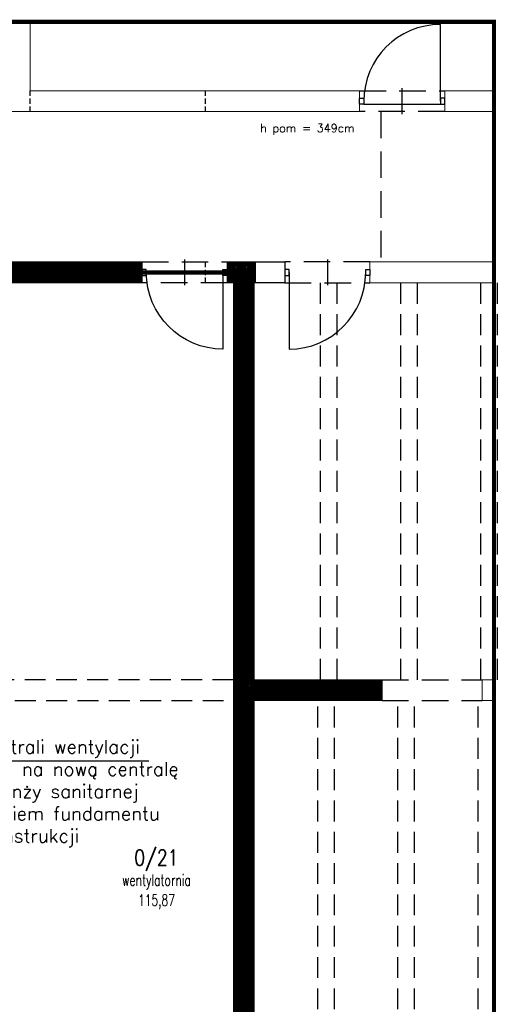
# Model space of a CAD drawing. Header units: inches. Extents: x 27484 to 71626, y -45113 to 39.
# Tile 32 of 256: x 34555 to 35127, y -40388 to -39209. Entities that reach past the tile are written whole.
import ezdxf
from ezdxf.enums import TextEntityAlignment as Align

# ---------------------------------------------------------------- set-up
doc = ezdxf.new("R2010")
doc.units = ezdxf.units.IN
doc.header["$LTSCALE"] = 50
doc.header["$MEASUREMENT"] = 0
for name, pattern in [('DASHED', [0.75, 0.5, -0.25]), ('DASHED2', [9.525, 6.35, -3.175]), ('HIDDEN', [0.375, 0.25, -0.125])]:
    doc.linetypes.add(name, pattern=pattern)
for name, color, linetype, lineweight in [('A-obwiednia proj.', 4, 'Continuous', 50), ('A-PRZERYW', 7, 'DASHED2', 18), ('A-SCIANY', 5, 'Continuous', 18), ('A-WID', 1, 'Continuous', 9), ('A-ść. istn.', 8, 'Continuous', 0), ('R-MET-DRZ', 7, 'Continuous', 15), ('WM-OPIS40', 2, 'Continuous', 25)]:
    doc.layers.add(name, color=color, linetype=linetype, lineweight=lineweight)
for name, color, linetype in [('A-podciagi', 3, 'DASHED'), ('A-rdzenie zelbetowe', 6, 'Continuous'), ('OPISY', 7, 'Continuous'), ('przebicia w scianach', 2, 'HIDDEN'), ('R-MET-POM-OPIS', 7, 'Continuous'), ('R-MET-POM-OPIS-NR', 2, 'Continuous'), ('R-MET-POM-OPIS-POM', 7, 'Continuous'), ('S-DRZ-', 7, 'Continuous'), ('S-DRZ-O', 7, 'Continuous'), ('S-DRZ-SKRZYD', 5, 'Continuous'), ('S-DRZ-WEGAR', 7, 'Continuous')]:
    doc.layers.add(name, color=color, linetype=linetype)
doc.styles.add('MET_POM', font='simplex.shx')
doc.styles.get("Standard").update_dxf_attribs({"font": 'romans.shx'})

# ---------------------------------------------------------------- blocks, each defined once
blk = doc.blocks.new('D90-L-DL')
at = {"layer": 'S-DRZ-'}
blk.add_arc((-45, 0), 90, 270, 0, dxfattribs=at)
at = {"layer": 'S-DRZ-O'}
blk.add_line((0, 15.1), (0, -15.1), dxfattribs=at)
at = {"layer": 'S-DRZ-SKRZYD'}
blk.add_line((-45, 0), (-45, -90), dxfattribs=at)
at = {"layer": 'S-DRZ-WEGAR'}
for points in [[(-50, -3.5), (-45, -3.5), (-45, 3.5), (-50, 3.5)], [(45, 3.5), (50, 3.5), (50, -3.5), (45, -3.5)]]:
    blk.add_lwpolyline(points, close=True, dxfattribs=at)
blk = doc.blocks.new('MPOM0239')
at = {"layer": 'R-MET-POM-OPIS', "style": 'MET_POM', "width": 0.7}
for tag, p in [('POS', (0, -0.225)), ('ARE', (0, -0.49))]:
    blk.add_attdef(tag, text='', height=0.2, dxfattribs=at).set_placement(p, align=Align.CENTER)
at = {"layer": 'R-MET-POM-OPIS', "style": 'MET_POM', "width": 0.7, "flags": 1}
blk.add_attdef('UNI', (0.246, -0.49), '', height=0.2, dxfattribs=at)
at = {"layer": 'R-MET-POM-OPIS-NR', "style": 'MET_POM', "width": 0.8}
blk.add_attdef('NR', text='', height=0.2, dxfattribs=at).set_placement((-0.003, 0.269), align=Align.CENTER)
at = {"layer": 'R-MET-POM-OPIS-POM', "style": 'MET_POM', "width": 0.7}
blk.add_attdef('POM', text='', height=0.2, dxfattribs=at).set_placement((0, 0.022), align=Align.CENTER)

msp = doc.modelspace()

# ---------------------------------------------------------------- hatches: boundary and pattern name
at = {"layer": 'A-ść. istn.', "ltscale": 0.1}
h = msp.add_hatch(dxfattribs=at)
h.set_pattern_fill('ANSI31', color=256, scale=10)
h.paths.add_polyline_path([(34554.98246, -39499.09555), (34452.48246, -39499.09555), (34452.48246, -39511.59555), (34554.98246, -39511.59555)])
h.paths.add_polyline_path([(34554.98246, -39511.59555), (34452.48246, -39511.59555), (34452.48246, -39524.09555), (34554.98246, -39524.09555)])
h.paths.add_polyline_path([(34567.48246, -39511.59555), (34554.98246, -39511.59555), (34554.98246, -39524.09555), (34567.48246, -39524.09555)])
h.paths.add_polyline_path([(34567.48246, -39499.09555), (34554.98246, -39499.09555), (34554.98246, -39511.59555), (34567.48246, -39511.59555)])
h.paths.add_polyline_path([(34701.48246, -39499.09555), (34567.48246, -39499.09555), (34567.48246, -39511.59555), (34701.48246, -39511.59555), (34701.48246, -39508.02555)])
h.paths.add_polyline_path([(34701.48246, -39511.59555), (34567.48246, -39511.59555), (34567.48246, -39524.09555), (34701.48246, -39524.09555)])
h.paths.add_polyline_path([(34390.48246, -39499.09555), (34365.48246, -39499.09555), (34365.48246, -39511.59555), (34370.48246, -39511.59555, -0.1989123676), (34372.67916, -39506.29225, -0.6681786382), (34385.48246, -39511.59555), (34390.48246, -39511.59555)])
h.paths.add_polyline_path([(34390.48246, -39511.59555), (34385.48246, -39511.59555, -0.1989123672), (34383.28576, -39516.89885, -0.6681786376), (34370.48246, -39511.59555), (34365.48246, -39511.59555), (34365.48246, -39524.09555), (34390.48246, -39524.09555)])
h.paths.add_polyline_path([(34416.48246, -39511.59555), (34411.48246, -39511.59555, -0.1989123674), (34409.28576, -39516.89885, -0.6681786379), (34396.48246, -39511.59555), (34391.48246, -39511.59555), (34391.48246, -39524.09555), (34416.48246, -39524.09555)])
h.paths.add_polyline_path([(34416.48246, -39499.09555), (34391.48246, -39499.09555), (34391.48246, -39511.59555), (34396.48246, -39511.59555, -0.1989123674), (34398.67916, -39506.29225, -0.6681786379), (34411.48246, -39511.59555), (34416.48246, -39511.59555)])
h = msp.add_hatch(dxfattribs=at)
h.set_pattern_fill('ANSI31', color=256, scale=10)
h.paths.add_polyline_path([(34837.48246, -39499.09555), (34803.48246, -39499.09555), (34803.48246, -39511.59555), (34822.96815, -39511.59555), (34837.48246, -39511.59555)])
h = msp.add_hatch(dxfattribs=at)
h.set_pattern_fill('ANSI31', color=256, scale=10)
h.paths.add_polyline_path([(34988.98277, -39999.09555), (34835.98277, -39999.09555), (34835.98277, -39755.09555), (34822.96815, -39755.09555), (34822.96815, -40012.20524), (34988.98277, -40012.20524)])
h.paths.add_polyline_path([(34822.96815, -39755.09555), (34810.98277, -39755.09555), (34810.98277, -40012.20524), (34822.96815, -40012.20524)])
h.paths.add_polyline_path([(34822.96815, -39511.59555), (34803.48246, -39511.59555), (34803.48246, -39515.16555), (34803.48246, -39524.09555), (34810.98277, -39524.09555), (34810.98277, -39755.09555), (34822.96815, -39755.09555)])
h.paths.add_polyline_path([(34835.98277, -39524.09555), (34837.48246, -39524.09555), (34837.48246, -39511.59555), (34822.96815, -39511.59555), (34822.96815, -39755.09555), (34835.98277, -39755.09555)])
h = msp.add_hatch(dxfattribs=at)
h.set_pattern_fill('ANSI31', color=256, scale=10)
h.paths.add_polyline_path([(34835.98277, -40024.09555), (34988.98277, -40024.09555), (34988.98277, -40012.20524), (34822.96815, -40012.20524), (34822.96815, -40518.59555), (34988.98277, -40518.59555), (34988.98277, -40506.09555), (34835.98277, -40506.09555)])
h.paths.add_polyline_path([(34822.96815, -40012.20524), (34810.98277, -40012.20524), (34810.98277, -40518.59555), (34822.96815, -40518.59555)])

# ---------------------------------------------------------------- linework, layer by layer
at = {"layer": 'A-obwiednia proj.', "linetype": 'DASHED', "lineweight": 50, "const_width": 5}
for points in [[(33472.36538, -39211.59555), (35122.96815, -39211.59555), (35122.96815, -41318.59555), (33472.36538, -41318.59555)], [(34014.94899, -39511.59555), (34822.96815, -39511.59555), (34822.96815, -41018.59555), (34014.94899, -41018.59555)]]:
    msp.add_lwpolyline(points, close=True, dxfattribs=at)
at = {"layer": 'A-podciagi'}
for p, q in [((34914.98277, -39524.09555), (34914.98277, -39999.09555)), ((34934.98277, -39524.09555), (34934.98277, -39999.09555)), ((35010.98277, -39524.09555), (35010.98277, -39999.09555)), ((35030.98277, -39524.09555), (35030.98277, -39999.09555)), ((35106.98277, -39524.09555), (35106.98277, -39999.09555)), ((35126.98277, -39524.09555), (35126.98277, -39999.09555)), ((34810.98277, -39999.09555), (34436.73262, -39999.09555)), ((34436.73262, -40024.09555), (34810.98277, -40024.09555)), ((34911.98277, -40506.09555), (34911.98277, -40024.09555)), ((34931.98277, -40506.09555), (34931.98277, -40024.09555)), ((35007.98277, -40506.09555), (35007.98277, -40024.09555)), ((35027.98277, -40506.09555), (35027.98277, -40024.09555)), ((35103.98277, -40506.09555), (35103.98277, -40024.09555)), ((35123.98277, -40506.09555), (35123.98277, -40024.09555))]:
    msp.add_line(p, q, dxfattribs=at)
at = {"layer": 'A-PRZERYW', "lineweight": -3, "ltscale": 0.1}
for p, q in [((34961.98277, -39294.09555), (35063.98277, -39294.09555)), ((35063.98277, -39319.09555), (34961.98277, -39319.09555)), ((34701.48246, -39499.09555), (34803.48246, -39499.09555)), ((34974.48246, -39499.09555), (34872.48246, -39499.09555)), ((34803.48246, -39524.09555), (34701.48246, -39524.09555)), ((34872.48246, -39524.09555), (34974.48246, -39524.09555)), ((34988.98277, -39999.09555), (35108.98277, -39999.09555)), ((34988.98277, -40024.09555), (35108.98277, -40024.09555))]:
    msp.add_line(p, q, dxfattribs=at)
at = {"layer": 'A-PRZERYW', "color": 2, "lineweight": -3, "ltscale": 0.1}
msp.add_line((34987.48246, -39319.09555), (34987.48246, -39499.09555), dxfattribs=at)
at = {"layer": 'A-rdzenie zelbetowe', "ltscale": 0.1}
msp.add_lwpolyline([(34837.48246, -39499.09555), (34872.48246, -39499.09555), (34872.48246, -39524.09555), (34837.48246, -39524.09555)], close=True, dxfattribs=at)
at = {"layer": 'A-SCIANY', "ltscale": 3}
for p, q in [((34567.48246, -39211.59555), (34567.48246, -39294.09555)), ((34567.48246, -39294.09555), (34961.98277, -39294.09555)), ((34961.98277, -39319.09555), (34961.98277, -39294.09555)), ((35063.98277, -39294.09555), (35122.96815, -39294.09555)), ((35063.98277, -39319.09555), (35063.98277, -39294.09555)), ((34961.98277, -39319.09555), (34389.48246, -39319.09555)), ((35122.96815, -39319.09555), (35063.98277, -39319.09555)), ((34027.48246, -39499.09555), (34701.48246, -39499.09555)), ((34701.48246, -39524.09555), (34701.48246, -39499.09555)), ((34701.48246, -39524.09555), (34701.48246, -39499.09555)), ((34803.48246, -39499.09555), (34872.48246, -39499.09555)), ((34803.48246, -39524.09555), (34803.48246, -39499.09555)), ((34872.48246, -39499.09555), (34872.48246, -39524.09555)), ((34974.48246, -39499.09555), (35122.96815, -39499.09555)), ((34974.48246, -39499.09555), (34974.48246, -39524.09555)), ((34027.48246, -39524.09555), (34701.48246, -39524.09555)), ((34803.48246, -39524.09555), (34810.98277, -39524.09555)), ((34810.98277, -41006.09555), (34810.98277, -39524.09555)), ((34835.98277, -39524.09555), (34872.48246, -39524.09555)), ((34835.98277, -39999.09555), (34835.98277, -39524.09555)), ((34974.48246, -39524.09555), (35122.96815, -39524.09555)), ((34835.98277, -39999.09555), (34988.98277, -39999.09555)), ((34988.98277, -40024.09555), (34988.98277, -39999.09555)), ((35108.98277, -40024.09555), (35108.98277, -39999.09555)), ((35108.98277, -39999.09555), (35122.96815, -39999.09555)), ((34835.98277, -40506.09555), (34835.98277, -40024.09555)), ((34835.98277, -40024.09555), (34988.98277, -40024.09555)), ((35108.98277, -40024.09555), (35122.96815, -40024.09555))]:
    msp.add_line(p, q, dxfattribs=at)
at = {"layer": 'A-WID', "lineweight": -2}
msp.add_line((34967.08277, -39310.16555), (35058.88277, -39310.16555), dxfattribs=at)
at = {"layer": 'przebicia w scianach', "ltscale": 0.5}
for p, q in [((34567.48246, -39319.09555), (34567.48246, -39294.09555)), ((34777.48246, -39319.09555), (34777.48246, -39294.09555)), ((34567.48246, -39524.09555), (34567.48246, -39499.09555)), ((34777.48246, -39524.09555), (34777.48246, -39499.09555))]:
    msp.add_line(p, q, dxfattribs=at)
at = {"layer": 'WM-OPIS40', "lineweight": 30}
msp.add_lwpolyline([(34709.76833, -40096.62643), (34343.19911, -40096.62643), (34213.38238, -40165.65554)], dxfattribs=at)

# ---------------------------------------------------------------- block references
at = {"layer": 'A-SCIANY', "extrusion": (0, 0, -1), "xscale": -1.020000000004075, "yscale": 1.019999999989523, "zscale": -1.019999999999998, "rotation": 180}
msp.add_blockref('D90-L-DL', (-35012.98277, -39306.59555), dxfattribs=at)
at = {"layer": 'R-MET-DRZ', "extrusion": (0, 0, -1), "yscale": 1.019999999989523, "zscale": -1.019999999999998}
for p, xscale in [((-34752.48246, -39511.59555), 1.020000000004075), ((-34923.48246, -39511.59555), -1.020000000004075)]:
    msp.add_blockref('D90-L-DL', p, dxfattribs=dict(at, xscale=xscale))
at = {"layer": 'R-MET-POM-OPIS'}
ref = msp.add_blockref('MPOM0239', (34718.84255, -40247.17185), dxfattribs=dict(at, xscale=67.20000000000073, yscale=67.20000000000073, zscale=67.20000000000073))
ref.add_attrib('NR', '0/21', dxfattribs={"layer": 'R-MET-POM-OPIS-NR', "height": 18.816, "style": 'MET_POM', "width": 0.8}).set_placement((34718.65221, -40221.3756), align=Align.CENTER)
ref.add_attrib('ARE', '115,87', dxfattribs={"height": 13.44, "style": 'MET_POM', "width": 0.7}).set_placement((34718.84255, -40269.64018), align=Align.CENTER)
ref.add_attrib('POM', 'wentylatornia', dxfattribs={"layer": 'R-MET-POM-OPIS-POM', "height": 13.44, "style": 'MET_POM', "width": 0.7}).set_placement((34718.84255, -40245.6718), align=Align.CENTER)

# ---------------------------------------------------------------- texts
at = {"layer": 'OPISY', "insert": (34843.05888, -39333.92488), "char_height": 9.8, "width": 746.844025, "attachment_point": 1}
msp.add_mtext('h pom = 349cm', dxfattribs=at)
at = {"layer": 'WM-OPIS40', "lineweight": 30, "insert": (34344.2404, -40071.29137), "char_height": 16, "attachment_point": 1}
msp.add_mtext_dynamic_manual_height_columns('proj. wymiana centrali wentylacji \\Pmechanicznej NW3 na nową centralę\\P- wg projektu branży sanitarnej  \\Pwraz z powiększeniem fundamentu \\P- wg projektu konstrukcji', width=2101.2574979, gutter_width=12.5, heights=[0], dxfattribs=at)

doc.saveas('drawing.dxf')
